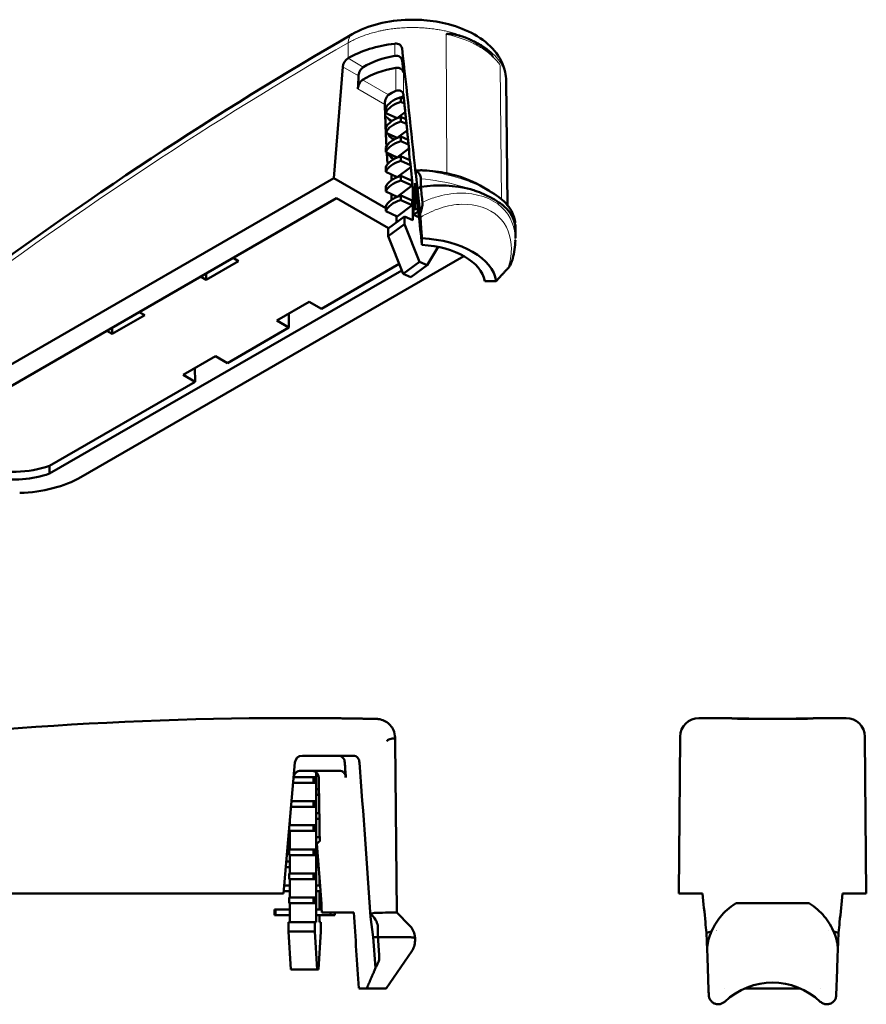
# Model space of a CAD drawing. Header units: millimetres. Extents: x 12.7 to 89.1, y 47.1 to 140.
# Tile 3 of 3: x 39.2 to 83.9, y 88 to 140. Entities that reach past the tile are written whole.
import ezdxf

# ---------------------------------------------------------------- set-up
doc = ezdxf.new("R2010")
doc.units = ezdxf.units.MM
doc.header["$LTSCALE"] = 0.5
doc.layers.add('Arêtes tangentes visibles(celduc)', color=7, linetype='Continuous', lineweight=18)
doc.layers.add('Arêtes visibles(celduc)', color=7, linetype='Continuous', lineweight=50)

msp = doc.modelspace()

# ---------------------------------------------------------------- linework, layer by layer
at = {"layer": 'Arêtes tangentes visibles(celduc)'}
for p, q in [((61.704, 139.211), (61.731, 131.87)), ((56.535, 138.764), (56.529, 137.95)), ((58.982, 138.716), (58.982, 138.071)), ((59.376, 137.83), (59.376, 138.461)), ((57.327, 137.479), (56.52, 137.945)), ((56.24, 137.491), (57.074, 137.009)), ((59.051, 137.433), (59.051, 136.219)), ((64.62, 130.495), (64.549, 137.569)), ((58.656, 136.01), (57.285, 136.801)), ((59.445, 136.021), (59.445, 137.188)), ((57.038, 136.328), (58.463, 135.505)), ((64.622, 130.228), (64.622, 130.23))]:
    msp.add_line(p, q, dxfattribs=at)
for centre, major_axis, ratio, start_param, end_param in [((57.239, 138.35), (-0.496, 0.863), 0.578601, 0, 0.77774), ((55.003, -23.35), (-100.893, -171.767), 0.57229, 3.929128, 4.079226), ((60.06, 136.618), (4.78, 0.014), 0.573553, 0.349297, 0.527298)]:
    msp.add_ellipse(centre, major_axis=major_axis, ratio=ratio, start_param=start_param, end_param=end_param, dxfattribs=at)
for points, knots in [([(64.86, 136.77), (64.86, 136.827), (64.856, 136.884), (64.842, 137.003), (64.831, 137.065), (64.803, 137.183), (64.786, 137.238), (64.744, 137.359), (64.718, 137.424), (64.656, 137.552), (64.621, 137.616), (64.554, 137.725), (64.523, 137.771), (64.44, 137.886), (64.385, 137.953), (64.266, 138.087), (64.202, 138.152), (64.103, 138.244), (64.071, 138.272), (63.978, 138.353), (63.914, 138.404), (63.78, 138.504), (63.71, 138.553), (63.572, 138.643), (63.504, 138.684), (63.371, 138.761), (63.306, 138.797), (63.173, 138.866), (63.104, 138.9), (62.964, 138.965), (62.892, 138.996), (62.778, 139.044), (62.736, 139.061), (62.602, 139.113), (62.508, 139.147), (62.317, 139.211), (62.22, 139.241), (62.033, 139.295), (61.944, 139.318), (61.767, 139.362), (61.68, 139.381), (61.503, 139.418), (61.413, 139.435), (61.233, 139.466), (61.142, 139.48), (61.013, 139.497), (60.975, 139.502), (60.83, 139.52), (60.722, 139.531), (60.505, 139.549), (60.397, 139.556), (60.188, 139.565), (60.088, 139.567), (59.864, 139.569), (59.741, 139.567), (59.495, 139.558), (59.372, 139.551), (59.178, 139.536), (59.107, 139.529), (58.929, 139.51), (58.822, 139.496), (58.669, 139.473), (58.621, 139.466), (58.505, 139.446), (58.437, 139.434), (58.303, 139.408), (58.236, 139.394), (58.153, 139.375), (58.137, 139.371), (58.018, 139.344), (57.917, 139.318), (57.72, 139.263), (57.623, 139.233), (57.443, 139.173), (57.36, 139.144), (57.192, 139.08), (57.107, 139.045), (56.938, 138.971), (56.854, 138.932), (56.691, 138.85), (56.612, 138.808), (56.535, 138.764)], [0.00384089, 0.00384089, 0.00384089, 0.00384089, 0.00414089, 0.00414089, 0.00446951, 0.00446951, 0.00476376, 0.00476376, 0.0051106, 0.0051106, 0.00545782, 0.00545782, 0.00571651, 0.00571651, 0.00610719, 0.00610719, 0.00649718, 0.00649718, 0.00666926, 0.00666926, 0.00699673, 0.00699673, 0.00732639, 0.00732639, 0.00762201, 0.00762201, 0.00788914, 0.00788914, 0.00815596, 0.00815596, 0.00842296, 0.00842296, 0.00857476, 0.00857476, 0.00890503, 0.00890503, 0.00923526, 0.00923526, 0.00952751, 0.00952751, 0.00980631, 0.00980631, 0.01008502, 0.01008502, 0.01036412, 0.01036412, 0.01048027, 0.01048027, 0.01080884, 0.01080884, 0.01113521, 0.01113521, 0.01143302, 0.01143302, 0.01179868, 0.01179868, 0.01216923, 0.01216923, 0.01238577, 0.01238577, 0.01271354, 0.01271354, 0.01286214, 0.01286214, 0.01307316, 0.01307316, 0.01328417, 0.01328417, 0.01333852, 0.01333852, 0.01366782, 0.01366782, 0.01399832, 0.01399832, 0.01429127, 0.01429127, 0.01460308, 0.01460308, 0.01492355, 0.01492355, 0.01524402, 0.01524402, 0.01524402, 0.01524402]), ([(61.71, 139.21), (61.867, 139.176), (62.02, 139.138), (62.17, 139.096), (62.318, 139.054), (62.463, 139.007), (62.602, 138.956), (62.847, 138.867), (63.076, 138.764), (63.288, 138.651), (63.393, 138.594), (63.494, 138.535), (63.591, 138.473), (63.687, 138.411), (63.778, 138.347), (63.865, 138.281), (63.951, 138.215), (64.032, 138.147), (64.109, 138.076), (64.133, 138.054), (64.158, 138.03), (64.184, 138.008)], [0.3622932, 0.3622932, 0.3622932, 0.3622932, 0.3955746, 0.3955746, 0.3955746, 0.4285716, 0.4285716, 0.4285716, 0.4863698, 0.4863698, 0.4863698, 0.5151919, 0.5151919, 0.5151919, 0.5439765, 0.5439765, 0.5439765, 0.5727087, 0.5727087, 0.5727087, 0.5820808, 0.5820808, 0.5820808, 0.5820808]), ([(60.366, 131.581), (61.018, 131.523), (61.937, 131.368), (62.793, 131.096), (62.979, 131.031)], [0.1212834, 0.1212834, 0.1212834, 0.1212834, 0.2824652, 0.3289161, 0.3289161, 0.3289161, 0.3289161]), ([(63.974, 130.942), (63.549, 131.186), (62.414, 131.67), (61.134, 131.939), (60.515, 132.025)], [-0.4393134, -0.4393134, -0.4393134, -0.4393134, -0.2824652, -0.1031341, -0.1031341, -0.1031341, -0.1031341]), ([(65.347, 128.344), (65.351, 129.003), (65.111, 129.634), (64.627, 130.082), (64.102, 130.568), (63.283, 130.838), (62.424, 130.821), (61.995, 130.813), (61.557, 130.737), (61.135, 130.607), (60.9, 130.534), (60.671, 130.445), (60.45, 130.34)], [0.2356778, 0.2356778, 0.2356778, 0.2356778, 0.4277086, 0.4277086, 0.4277086, 0.6358922, 0.6358922, 0.6358922, 0.739984, 0.739984, 0.739984, 0.7979443, 0.7979443, 0.7979443, 0.7979443]), ([(60.34, 129.541), (60.673, 129.747), (61.387, 130.078), (62.917, 130.369), (64.691, 129.79), (65.263, 128.218), (65.074, 127.205), (64.97, 126.868)], [-0.8440759, -0.8440759, -0.8440759, -0.8440759, -0.739984, -0.6358922, -0.4277086, -0.2195249, -0.1154331, -0.1154331, -0.1154331, -0.1154331]), ([(65.006, 129.863), (65.09, 129.771), (65.276, 129.524), (65.346, 129.291), (65.347, 129.154)], [0.5493188, 0.5493188, 0.5493188, 0.5493188, 0.5961645, 0.676321, 0.676321, 0.676321, 0.676321])]:
    msp.add_open_spline(points, degree=3, knots=knots, dxfattribs=at)
at = {"layer": 'Arêtes visibles(celduc)'}
for p, q in [((56.52, 137.945), (56.529, 137.95)), ((55.768, 131.615), (56.24, 137.491)), ((64.86, 136.77), (64.931, 130.184)), ((59.466, 135.818), (59.308, 135.889)), ((59.308, 135.889), (59.308, 135.644)), ((59.326, 135.881), (59.45, 135.973)), ((58.508, 135.297), (58.508, 135.052)), ((59.308, 135.644), (59.492, 135.561)), ((59.109, 134.781), (58.508, 135.052)), ((59.078, 134.795), (59.078, 134.766)), ((59.54, 135.1), (59.109, 134.781)), ((59.577, 134.73), (59.308, 134.852)), ((59.308, 134.852), (59.308, 134.607)), ((58.508, 134.26), (58.508, 134.163)), ((59.308, 134.607), (59.604, 134.474)), ((59.109, 133.744), (58.514, 134.012)), ((58.648, 133.952), (58.648, 133.876)), ((58.648, 133.876), (58.712, 133.923)), ((59.078, 133.758), (59.078, 133.729)), ((59.638, 134.136), (59.109, 133.744)), ((59.689, 133.643), (59.308, 133.815)), ((59.308, 133.815), (59.308, 133.57)), ((59.737, 133.172), (59.109, 132.707)), ((59.308, 133.57), (59.715, 133.386)), ((58.508, 133.048), (58.508, 132.978)), ((59.109, 132.707), (58.508, 132.978)), ((58.66, 132.847), (58.712, 132.886)), ((59.078, 132.721), (59.078, 132.692)), ((59.788, 132.561), (59.308, 132.778)), ((59.308, 132.778), (59.308, 132.533)), ((58.508, 132.186), (58.508, 131.941)), ((59.828, 132.202), (59.109, 131.671)), ((59.308, 132.533), (59.817, 132.304)), ((35.418, 119.865), (55.768, 131.615)), ((58.508, 130.033), (55.768, 131.615)), ((59.109, 131.671), (58.508, 131.941)), ((59.078, 131.684), (59.078, 131.655)), ((59.907, 131.471), (59.308, 131.741)), ((59.308, 131.741), (59.308, 131.496)), ((60.089, 131.867), (60.09, 132.004)), ((60.183, 131.054), (60.089, 131.867)), ((60.363, 131.158), (60.365, 131.582)), ((61.043, 131.94), (61.043, 131.94)), ((61.258, 131.899), (61.258, 131.899)), ((58.508, 131.149), (58.508, 130.904)), ((59.909, 131.225), (59.109, 130.634)), ((59.308, 131.496), (59.909, 131.225)), ((59.909, 131.459), (59.909, 131.225)), ((59.939, 131.175), (59.939, 129.395)), ((60.069, 129.975), (60.069, 131.348)), ((60.183, 131.054), (60.363, 131.158)), ((60.325, 129.74), (60.183, 131.054)), ((63.016, 131.394), (63.016, 131.393)), ((63.496, 131.219), (63.975, 130.942)), ((55.908, 130.554), (35.74, 118.91)), ((55.908, 130.554), (58.661, 128.965)), ((59.109, 130.634), (58.508, 130.904)), ((59.078, 130.647), (59.078, 130.618)), ((59.909, 130.433), (59.308, 130.704)), ((59.308, 130.704), (59.308, 130.459)), ((59.979, 130.712), (59.979, 130.811)), ((59.979, 130.712), (59.989, 130.719)), ((59.99, 130.707), (59.979, 130.712)), ((62.977, 130.794), (62.977, 130.792)), ((58.508, 130.112), (58.508, 129.867)), ((59.909, 130.188), (59.109, 129.597)), ((59.308, 130.459), (59.909, 130.188)), ((59.909, 130.433), (59.909, 130.188)), ((60.068, 129.986), (59.979, 129.92)), ((59.109, 129.597), (58.508, 129.867)), ((59.506, 129.59), (58.644, 128.953)), ((59.078, 129.611), (59.078, 129.273)), ((59.939, 129.395), (59.506, 129.59)), ((59.506, 129.59), (59.506, 129.182)), ((59.979, 129.675), (59.979, 129.92)), ((59.979, 129.675), (60.229, 129.86)), ((60.263, 129.547), (59.979, 129.675)), ((64.933, 129.949), (64.933, 129.948)), ((59.506, 129.182), (58.644, 128.545)), ((58.644, 128.953), (58.644, 128.545)), ((60.294, 127.193), (59.506, 129.182)), ((65.351, 129.153), (65.353, 128.935)), ((58.644, 128.545), (59.433, 126.556)), ((60.419, 128.092), (60.419, 128.44)), ((65.349, 128.452), (65.353, 128.906)), ((61.284, 127.982), (60.688, 127.016)), ((62.636, 127.498), (42.416, 115.825)), ((50.451, 127.403), (50.742, 127.235)), ((50.742, 127.235), (49.03, 126.246)), ((59.224, 127.082), (55.116, 124.71)), ((59.433, 126.556), (60.294, 127.193)), ((60.688, 127.016), (59.827, 126.379)), ((60.294, 127.193), (60.688, 127.016)), ((59.357, 126.746), (40.762, 116.01)), ((49.03, 126.246), (48.738, 126.415)), ((49.03, 126.583), (49.03, 126.246)), ((59.827, 126.379), (59.433, 126.556)), ((63.737, 126.177), (64.339, 126.177)), ((52.762, 124.092), (54.474, 125.08)), ((54.474, 125.08), (55.116, 124.71)), ((45.792, 124.377), (44.08, 123.389)), ((45.501, 124.545), (45.792, 124.377)), ((53.393, 124.456), (53.404, 123.721)), ((53.404, 123.721), (52.762, 124.092)), ((44.08, 123.389), (43.789, 123.557)), ((44.08, 123.725), (44.08, 123.389)), ((53.404, 123.721), (50.166, 121.852)), ((47.812, 121.234), (49.525, 122.222)), ((49.525, 122.222), (50.166, 121.852)), ((48.454, 120.863), (47.812, 121.234)), ((48.443, 121.598), (48.454, 120.863)), ((48.454, 120.863), (40.759, 116.421)), ((40.759, 116.421), (40.762, 116.01)), ((75.696, 103.105), (75.04, 103.105)), ((76.772, 103.095), (76.776, 103.075)), ((81.067, 103.075), (81.07, 103.095)), ((82.803, 103.105), (82.147, 103.105)), ((58.999, 102.072), (59, 102.008)), ((74.045, 102.118), (74.026, 99.942)), ((83.817, 99.942), (83.798, 102.118)), ((59.011, 101.869), (59.09, 92.832)), ((54.11, 101.117), (54.122, 101.117)), ((56.795, 101.117), (54.122, 101.117)), ((53.11, 93.832), (53.716, 100.756)), ((53.648, 99.982), (54.697, 99.982)), ((54.04, 100.326), (56.064, 100.326)), ((54.79, 99.982), (54.697, 99.982)), ((54.697, 99.982), (54.697, 99.682)), ((54.79, 99.982), (54.79, 99.682)), ((54.84, 100.243), (54.84, 92.332)), ((74.026, 99.942), (73.972, 93.832)), ((83.817, 99.942), (83.87, 93.832)), ((54.697, 99.682), (53.622, 99.682)), ((54.697, 99.682), (54.79, 99.682)), ((54.846, 99.047), (54.846, 99.347)), ((54.984, 99.347), (54.846, 99.347)), ((54.846, 99.047), (54.989, 99.047)), ((54.697, 98.412), (53.511, 98.412)), ((53.537, 98.712), (54.697, 98.712)), ((54.79, 98.712), (54.697, 98.712)), ((54.697, 98.712), (54.697, 98.412)), ((54.697, 98.412), (54.79, 98.412)), ((54.79, 98.712), (54.79, 98.412)), ((55.005, 98.077), (54.846, 98.077)), ((54.846, 97.777), (54.846, 98.077)), ((54.846, 97.777), (55.009, 97.777)), ((53.407, 97.228), (53.407, 97.142)), ((53.426, 97.442), (54.697, 97.442)), ((53.451, 97.725), (53.451, 97.442)), ((54.79, 97.442), (54.697, 97.442)), ((54.697, 97.442), (54.697, 97.142)), ((54.79, 97.442), (54.79, 97.142)), ((55.011, 97.657), (55.011, 96.807)), ((55.014, 97.442), (55.011, 97.442)), ((53.451, 96.807), (53.37, 96.807)), ((54.697, 97.142), (53.407, 97.142)), ((53.451, 97.142), (53.451, 96.172)), ((54.697, 97.142), (54.79, 97.142)), ((55.023, 96.807), (54.846, 96.807)), ((54.846, 96.507), (54.846, 96.807)), ((55.011, 97.142), (55.018, 97.142)), ((53.344, 96.507), (53.451, 96.507)), ((54.846, 96.507), (54.909, 96.507)), ((53.407, 96.172), (54.697, 96.172)), ((53.407, 96.172), (53.407, 95.872)), ((54.697, 95.872), (53.407, 95.872)), ((53.451, 95.872), (53.451, 94.902)), ((54.79, 96.172), (54.697, 96.172)), ((54.697, 96.172), (54.697, 95.872)), ((54.697, 95.872), (54.79, 95.872)), ((54.79, 96.172), (54.79, 95.872)), ((53.233, 95.237), (53.451, 95.237)), ((53.451, 95.537), (53.259, 95.537)), ((54.945, 95.537), (54.846, 95.537)), ((54.846, 95.237), (54.846, 95.537)), ((54.846, 95.237), (54.968, 95.237)), ((53.407, 94.902), (54.697, 94.902)), ((53.407, 94.902), (53.407, 94.602)), ((54.79, 94.902), (54.697, 94.902)), ((54.697, 94.902), (54.697, 94.602)), ((54.79, 94.902), (54.79, 94.602)), ((55.011, 94.679), (55.011, 94.267)), ((53.451, 94.267), (53.148, 94.267)), ((54.697, 94.602), (53.407, 94.602)), ((53.451, 94.602), (53.451, 93.632)), ((54.697, 94.602), (54.79, 94.602)), ((55.042, 94.267), (54.846, 94.267)), ((54.846, 93.967), (54.846, 94.267)), ((55.011, 94.602), (55.017, 94.602)), ((24.33, 93.832), (53.11, 93.832)), ((53.122, 93.967), (53.451, 93.967)), ((53.407, 93.632), (54.697, 93.632)), ((53.407, 93.632), (53.407, 93.332)), ((54.79, 93.632), (54.697, 93.632)), ((54.697, 93.632), (54.697, 93.332)), ((54.79, 93.632), (54.79, 93.332)), ((54.846, 93.967), (55.064, 93.967)), ((55.011, 93.967), (55.011, 92.997)), ((55.055, 93.632), (55.011, 93.632)), ((55.055, 93.632), (55.055, 93.332)), ((75.232, 93.832), (73.972, 93.832)), ((83.87, 93.832), (82.61, 93.832)), ((54.697, 93.332), (53.407, 93.332)), ((53.451, 93.332), (53.451, 92.332)), ((54.697, 93.332), (54.79, 93.332)), ((55.011, 93.332), (55.055, 93.332)), ((77.955, 93.332), (77.004, 93.332)), ((79.888, 93.332), (77.955, 93.332)), ((80.839, 93.332), (79.888, 93.332)), ((52.631, 92.997), (52.7, 92.997)), ((52.631, 92.997), (52.631, 92.697)), ((52.7, 92.697), (52.631, 92.697)), ((52.7, 92.997), (52.7, 92.697)), ((53.451, 92.997), (52.7, 92.997)), ((52.7, 92.697), (53.451, 92.697)), ((55.132, 92.997), (54.846, 92.997)), ((54.846, 92.697), (54.846, 92.997)), ((54.846, 92.697), (55.603, 92.697)), ((55.011, 92.697), (55.011, 92.332)), ((55.143, 92.832), (56.824, 92.832)), ((55.603, 92.832), (55.603, 92.697)), ((55.831, 92.697), (55.603, 92.697)), ((55.831, 92.832), (55.831, 92.697)), ((57.703, 92.604), (57.702, 92.773)), ((57.845, 91.532), (57.703, 92.604)), ((59.09, 92.832), (58.638, 92.832)), ((59.09, 92.832), (59.767, 92.155)), ((53.383, 92.332), (53.383, 91.832)), ((54.773, 92.332), (53.383, 92.332)), ((54.84, 92.332), (54.773, 92.332)), ((54.773, 92.332), (54.773, 91.832)), ((55.078, 92.332), (55.011, 92.332)), ((55.078, 92.332), (55.078, 91.832)), ((58.099, 91.532), (58.098, 92.054)), ((53.383, 91.832), (53.506, 89.832)), ((54.773, 91.832), (53.383, 91.832)), ((54.895, 89.832), (54.773, 91.832)), ((55.078, 91.832), (54.956, 89.832)), ((57.845, 91.532), (58.099, 91.532)), ((57.961, 89.907), (57.845, 91.532)), ((59.796, 91.532), (58.099, 91.532)), ((75.441, 91.756), (75.473, 90.841)), ((82.401, 91.756), (82.369, 90.841)), ((60.058, 91.355), (60.059, 91.493)), ((58.524, 88.832), (59.88, 90.795)), ((75.473, 90.84), (75.484, 90.525)), ((75.484, 90.525), (75.509, 89.815)), ((82.333, 89.815), (82.358, 90.525)), ((82.358, 90.525), (82.369, 90.84)), ((53.506, 89.832), (54.895, 89.832)), ((54.895, 89.832), (54.956, 89.832)), ((82.286, 88.474), (82.333, 89.815)), ((57.084, 88.832), (57.51, 88.832)), ((58.524, 88.832), (57.51, 88.832)), ((76.382, 88.832), (76.38, 88.832)), ((80.373, 88.832), (77.469, 88.832)), ((81.46, 88.832), (81.462, 88.832))]:
    msp.add_line(p, q, dxfattribs=at)
for centre, radius, start, end in [((53.694, -97.093), 200.198, 89.87678, 98.47675), ((54.11, 100.722), 0.395, 90, 175), ((78.921, 85.469), 3.663, 46.5227, 133.4734)]:
    msp.add_arc(centre, radius, start, end, dxfattribs=at)
for centre, major_axis, ratio, start_param, end_param in [((59.984, 135.955), (4.885, 0), 0.57735, 1.777246, 2.356194), ((60.482, 125.336), (4.99, -46.74), 0.006497, 1.710285, 1.854738), ((56.518, 137.623), (0.2, 0.341), 0.57229, 0.789686, 2.273216), ((60.06, 136), (3.747, 0), 0.57735, 1.862726, 2.388597), ((59.69, 132.773), (-3.705, 34.709), 0.006497, 4.839243, 4.857928), ((60.06, 135.354), (-3.74, 0), 0.57735, 4.985614, 5.54876), ((60.331, 144.237), (2.61, 37.368), 0.074764, 1.770679, 1.789281), ((60.06, 135.073), (-1.6, 0), 0.57735, 5.201941, 6.038634), ((60.06, 135.354), (-1.806, 0), 0.57735, 5.305367, 5.603502), ((60.06, 134.828), (-1.6, 0), 0.57735, 5.201941, 6.038634), ((60.06, 134.036), (-1.6, 0), 0.57735, 5.201941, 6.038634), ((60.06, 133.792), (-1.6, 0), 0.57735, 5.201941, 6.024658), ((60.06, 133), (-1.6, 0), 0.57735, 5.201941, 6.025033), ((60.06, 134.31), (-1.6, 0), 0.57735, 0.489552, 0.788528), ((60.06, 132.755), (-1.6, 0), 0.57735, 5.201941, 6.038634), ((60.06, 140.513), (1.089, 15.599), 0.075137, 2.061402, 2.075003), ((60.06, 131.963), (-1.6, 0), 0.57735, 5.201941, 6.038634), ((60.06, 133.273), (-1.583, 0), 0.57735, 0.484693, 0.788655), ((60.189, 128.113), (1.291, -12.097), 0.006497, 1.724718, 1.977559), ((60.06, 131.718), (-1.6, 0), 0.57735, 5.201941, 6.038634), ((60.06, 130.926), (-1.6, 0), 0.57735, 5.201941, 6.038634), ((59.978, 139.373), (-0.799, -11.435), 0.074764, 5.440756, 5.477001), ((59.984, 129.109), (-4.957, -0.098), 0.590078, 4.340629, 4.593444), ((60.06, 128.187), (0, -11.327), 0.113648, 1.904287, 1.904301), ((60.06, 129.235), (4.859, 0), 0.57735, 0.785398, 1.219734), ((60.06, 130.681), (-1.6, 0), 0.57735, 5.201941, 6.038634), ((60.429, 125.878), (3.688, -34.545), 0.006497, 1.634246, 1.729122), ((61.353, 128.921), (4, 0), 0.57735, 1.150617, 1.821063), ((60.938, 84.698), (-2.435, 56.372), 0.044612, 5.654038, 5.679205), ((60.06, 131.718), (1.6, 0), 0.57735, 5.944396, 5.9445), ((60.06, 129.235), (4.859, 0), 0.57735, 0.715319, 0.718536), ((60.06, 129.889), (-1.6, 0), 0.57735, 5.201941, 6.038634), ((59.978, 139.373), (-0.799, -11.435), 0.074764, 5.569726, 5.609705), ((60.06, 129.644), (-1.6, 0), 0.57735, 5.201941, 6.038634), ((60.06, 129.235), (4.859, 0), 0.57735, 0.372416, 0.373365), ((60.06, 130.052), (-1.273, 0), 0.57735, 0.585263, 0.689125), ((60.06, 129.235), (1.282, 0), 0.57735, 1.447939, 1.563988), ((61.353, 128.921), (4, 0), 0.57735, 6.277014, 6.703363), ((60.06, 125.969), (4.294, 0), 0.57735, 0.083636, 1.48716), ((60.06, 125.969), (3.694, 0), 0.57735, 0.097263, 1.473534), ((63.899, 127.436), (1.304, 0), 0.76307, 5.676449, 5.829426), ((38.847, 118.213), (-3.646, 0), 0.57735, 0.090932, 2.12283), ((38.847, 117.805), (3.65, 0), 0.57735, 4.428726, 5.264563), ((38.917, 117.845), (-4.949, 0), 0.57735, 1.626548, 2.356194), ((75.04, 102.109), (-0.995, 0.009), 0.999998, 4.721116, 6.283185), ((82.803, 102.109), (0.995, 0.009), 0.999998, 0, 1.56207), ((53.969, 97.164), (-2.635, 42.429), 0.06132, 4.774651, 4.793336), ((54.475, 88.111), (3.548, -57.135), 0.06132, 1.645693, 1.790146), ((54.322, 91.457), (0.918, -14.788), 0.06132, 1.660126, 1.912967), ((78.921, 118.919), (0, -40.256), 0.11717, 5.385199, 5.433804), ((78.921, 118.919), (0, -40.256), 0.11717, 0.849381, 0.897986), ((54.491, 88.72), (2.622, -42.229), 0.06132, 1.569654, 1.66453), ((54.123, 92.731), (-4.957, -0.111), 0.000089, 2.463666, 2.716483), ((56.06, 37.077), (0, 67.257), 0.051676, 5.630791, 5.655959), ((78.921, 118.919), (0, -40.256), 0.11717, 5.452535, 5.453637), ((78.921, 118.919), (0, -40.256), 0.11717, 0.829548, 0.83065)]:
    msp.add_ellipse(centre, major_axis=major_axis, ratio=ratio, start_param=start_param, end_param=end_param, dxfattribs=at)
for points, knots in [([(56.743, 139.213), (57.155, 139.45), (57.63, 139.636), (58.639, 139.893), (59.186, 139.966), (59.797, 139.981), (59.862, 139.982), (59.977, 139.982), (60.026, 139.981), (60.223, 139.977), (60.371, 139.97), (60.962, 139.924), (61.404, 139.851), (62.313, 139.611), (62.78, 139.427), (63.602, 138.962), (63.967, 138.674), (64.525, 138.008), (64.728, 137.617), (64.843, 137.063), (64.859, 136.916), (64.86, 136.77)], [0, 0, 0, 0, 0.163066, 0.163066, 0.326785, 0.326785, 0.346478, 0.346478, 0.361247, 0.361247, 0.405593, 0.405593, 0.539717, 0.539717, 0.699678, 0.699678, 0.863154, 0.863154, 1.024713, 1.024713, 1.081179, 1.081179, 1.081179, 1.081179]), ([(64.18, 138.016), (64.179, 138.019), (64.177, 138.021), (64.169, 138.036), (64.157, 138.052), (64.104, 138.119), (64.021, 138.21), (63.693, 138.505), (63.449, 138.677), (63.053, 138.891), (62.921, 138.953), (62.69, 139.046), (62.594, 139.08), (62.372, 139.147), (62.244, 139.178), (61.987, 139.225), (61.877, 139.235), (61.783, 139.234), (61.757, 139.232), (61.732, 139.225), (61.725, 139.223), (61.719, 139.218), (61.718, 139.216), (61.716, 139.213), (61.716, 139.212), (61.716, 139.21), (61.716, 139.21), (61.71, 139.21)], [-0.1573597, -0.1573597, -0.1573597, -0.1573597, -0.1560194, -0.1560194, -0.1504526, -0.1504526, -0.1254025, -0.1254025, -0.0809177, -0.0809177, -0.0601276, -0.0601276, -0.0458102, -0.0458102, -0.0280818, -0.0280818, -0.0097276, -0.0097276, -0.0037686, -0.0037686, -0.0016138, -0.0016138, -0.0007547, -0.0007547, -0.0003717, -0.0003717, -0.0000509, -0.0000509, -0.0000509, -0.0000509]), ([(58.982, 138.716), (58.982, 138.716), (58.983, 138.716), (59.032, 138.722), (59.085, 138.72), (59.183, 138.697), (59.227, 138.676), (59.297, 138.625), (59.328, 138.591), (59.363, 138.524), (59.372, 138.493), (59.376, 138.461)], [0.06032525, 0.06032525, 0.06032525, 0.06032525, 0.06039742, 0.06039742, 0.0755325, 0.0755325, 0.09066758, 0.09066758, 0.1055342, 0.1055342, 0.11695696, 0.11695696, 0.11695696, 0.11695696]), ([(58.982, 138.071), (59.031, 138.08), (59.083, 138.08), (59.18, 138.062), (59.225, 138.043), (59.296, 137.994), (59.327, 137.961), (59.363, 137.894), (59.372, 137.862), (59.376, 137.83)], [-0.06040321, -0.06040321, -0.06040321, -0.06040321, -0.0452115, -0.0452115, -0.02991608, -0.02991608, -0.01495804, -0.01495804, -0.00334155, -0.00334155, -0.00334155, -0.00334155]), ([(57.074, 137.009), (57.076, 137.042), (57.082, 137.08), (57.103, 137.167), (57.122, 137.217), (57.165, 137.306), (57.194, 137.351), (57.257, 137.427), (57.293, 137.458), (57.327, 137.479), (57.327, 137.479), (57.327, 137.479)], [-0.23503082, -0.23503082, -0.23503082, -0.23503082, -0.22355428, -0.22355428, -0.20862865, -0.20862865, -0.19369568, -0.19369568, -0.1787627, -0.1787627, -0.17875151, -0.17875151, -0.17875151, -0.17875151]), ([(59.445, 137.188), (59.441, 137.22), (59.432, 137.252), (59.396, 137.319), (59.365, 137.353), (59.295, 137.402), (59.25, 137.422), (59.152, 137.441), (59.1, 137.441), (59.051, 137.433)], [0.12480974, 0.12480974, 0.12480974, 0.12480974, 0.13640931, 0.13640931, 0.15135632, 0.15135632, 0.16659488, 0.16659488, 0.18173672, 0.18173672, 0.18173672, 0.18173672]), ([(57.285, 136.801), (57.285, 136.801), (57.285, 136.801), (57.251, 136.78), (57.217, 136.748), (57.154, 136.672), (57.127, 136.627), (57.084, 136.537), (57.066, 136.486), (57.045, 136.399), (57.039, 136.362), (57.038, 136.328)], [0.17878772, 0.17878772, 0.17878772, 0.17878772, 0.17880533, 0.17880533, 0.19375596, 0.19375596, 0.2087066, 0.2087066, 0.22364063, 0.22364063, 0.23511903, 0.23511903, 0.23511903, 0.23511903]), ([(59.445, 136.021), (59.441, 136.058), (59.43, 136.095), (59.388, 136.164), (59.355, 136.194), (59.279, 136.235), (59.231, 136.247), (59.137, 136.245), (59.092, 136.235), (59.051, 136.219)], [0.13516936, 0.13516936, 0.13516936, 0.13516936, 0.14819861, 0.14819861, 0.16346635, 0.16346635, 0.18032585, 0.18032585, 0.1948227, 0.1948227, 0.1948227, 0.1948227]), ([(58.656, 136.01), (58.655, 136.009), (58.654, 136.009), (58.621, 135.984), (58.59, 135.95), (58.537, 135.866), (58.516, 135.817), (58.485, 135.72), (58.473, 135.665), (58.463, 135.575), (58.462, 135.538), (58.463, 135.505)], [-0.06197145, -0.06197145, -0.06197145, -0.06197145, -0.06159787, -0.06159787, -0.04618768, -0.04618768, -0.03077748, -0.03077748, -0.01538874, -0.01538874, -0.00454444, -0.00454444, -0.00454444, -0.00454444]), ([(58.838, 134.633), (58.819, 134.643), (58.8, 134.654), (58.663, 134.732), (58.563, 134.811), (58.481, 134.899)], [0.2102797, 0.2102797, 0.2102797, 0.2102797, 0.21815884, 0.21815884, 0.26731414, 0.26731414, 0.26731414, 0.26731414]), ([(60.09, 132.004), (60.159, 132.016), (60.23, 132.023), (60.372, 132.029), (60.444, 132.028), (60.515, 132.025)], [-0.04291726, -0.04291726, -0.04291726, -0.04291726, -0.02157185, -0.02157185, -0.00004559, -0.00004559, -0.00004559, -0.00004559]), ([(60.09, 132.004), (60.161, 131.967), (60.228, 131.917), (60.322, 131.79), (60.348, 131.725), (60.362, 131.632), (60.364, 131.608), (60.366, 131.581)], [0.00007186, 0.00007186, 0.00007186, 0.00007186, 0.04207231, 0.04207231, 0.07896688, 0.07896688, 0.09167858, 0.09167858, 0.09167858, 0.09167858]), ([(62.985, 131.029), (63.043, 131.013), (63.126, 130.988), (63.225, 130.953), (63.382, 130.898), (63.534, 130.838), (63.68, 130.773), (63.885, 130.682), (64.076, 130.584), (64.251, 130.48), (64.388, 130.398), (64.514, 130.313), (64.628, 130.225), (64.653, 130.207), (64.676, 130.188), (64.699, 130.169), (64.777, 130.105), (64.847, 130.04), (64.911, 129.973), (64.953, 129.929), (64.984, 129.892), (65.006, 129.863)], [0, 0, 0, 0, 0.0190749, 0.0190749, 0.0190749, 0.0492253, 0.0492253, 0.0492253, 0.0914929, 0.0914929, 0.0914929, 0.1246927, 0.1246927, 0.1246927, 0.1317136, 0.1317136, 0.1317136, 0.155361, 0.155361, 0.155361, 0.1708997, 0.1708997, 0.1708997, 0.1708997]), ([(63.994, 130.931), (64.326, 130.739), (64.613, 130.526), (64.955, 130.164), (65.056, 130.032), (65.2, 129.779), (65.251, 129.664), (65.316, 129.448), (65.335, 129.349), (65.343, 129.248)], [0, 0, 0, 0, 0.1334488, 0.1334488, 0.2006298, 0.2006298, 0.2497249, 0.2497249, 0.288471, 0.288471, 0.288471, 0.288471]), ([(60.45, 130.34), (60.449, 130.332), (60.45, 130.325), (60.455, 130.243), (60.446, 130.15), (60.398, 129.941), (60.364, 129.839), (60.325, 129.739)], [-0.07101855, -0.07101855, -0.07101855, -0.07101855, -0.06789911, -0.06789911, -0.03236661, -0.03236661, -0.00011931, -0.00011931, -0.00011931, -0.00011931]), ([(60.325, 129.739), (60.328, 129.706), (60.33, 129.673), (60.335, 129.607), (60.338, 129.574), (60.34, 129.541)], [0, 0, 0, 0, 0.00998336, 0.00998336, 0.01992186, 0.01992186, 0.01992186, 0.01992186]), ([(65.071, 126.999), (65.118, 127.097), (65.16, 127.198), (65.199, 127.32), (65.206, 127.343), (65.212, 127.367)], [-0.06611288, -0.06611288, -0.06611288, -0.06611288, -0.03311814, -0.03311814, -0.0251257, -0.0251257, -0.0251257, -0.0251257]), ([(54.124, 103.104), (54.253, 103.104), (54.382, 103.104), (54.51, 103.103), (54.526, 103.103), (54.542, 103.103), (54.558, 103.103), (54.574, 103.103), (54.59, 103.103), (54.606, 103.103), (54.638, 103.102), (54.669, 103.102), (54.701, 103.102), (54.764, 103.102), (54.826, 103.101), (54.888, 103.101), (55.013, 103.1), (55.137, 103.099), (55.259, 103.099), (55.38, 103.098), (55.499, 103.097), (55.616, 103.095), (55.676, 103.095), (55.736, 103.094), (55.795, 103.094), (55.853, 103.093), (55.911, 103.092), (55.967, 103.092), (56.078, 103.09), (56.186, 103.089), (56.291, 103.088), (56.398, 103.086), (56.501, 103.085), (56.6, 103.084), (56.65, 103.083), (56.698, 103.082), (56.745, 103.081), (56.769, 103.081), (56.793, 103.081), (56.816, 103.08), (56.827, 103.08), (56.839, 103.08), (56.851, 103.08), (56.861, 103.08), (56.871, 103.079), (56.881, 103.079), (56.974, 103.078), (57.061, 103.076), (57.142, 103.075), (57.222, 103.074), (57.297, 103.072), (57.367, 103.071), (57.438, 103.07), (57.504, 103.068), (57.566, 103.067), (57.581, 103.067), (57.595, 103.067), (57.61, 103.066), (57.624, 103.066), (57.638, 103.066), (57.652, 103.066), (57.679, 103.065), (57.705, 103.064), (57.729, 103.064), (57.778, 103.063), (57.821, 103.062), (57.858, 103.061), (57.895, 103.061), (57.926, 103.06), (57.95, 103.059), (57.963, 103.059), (57.974, 103.059), (57.984, 103.059), (57.988, 103.059), (57.993, 103.059), (57.996, 103.058), (57.998, 103.058), (58, 103.058), (58.002, 103.058), (58.004, 103.058), (58.005, 103.058), (58.007, 103.058), (58.019, 103.058), (58.026, 103.058), (58.026, 103.058)], [0, 0, 0, 0, 0.000386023, 0.000386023, 0.000386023, 0.000434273, 0.000434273, 0.000434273, 0.000482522, 0.000482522, 0.000482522, 0.000579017, 0.000579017, 0.000579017, 0.000770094, 0.000770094, 0.000770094, 0.001157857, 0.001157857, 0.001157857, 0.001540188, 0.001540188, 0.001540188, 0.001736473, 0.001736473, 0.001736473, 0.001929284, 0.001929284, 0.001929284, 0.002310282, 0.002310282, 0.002310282, 0.00270009, 0.00270009, 0.00270009, 0.00289268, 0.00289268, 0.00289268, 0.002988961, 0.002988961, 0.002988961, 0.003037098, 0.003037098, 0.003037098, 0.003080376, 0.003080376, 0.003080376, 0.003470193, 0.003470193, 0.003470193, 0.00385047, 0.00385047, 0.00385047, 0.004239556, 0.004239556, 0.004239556, 0.004335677, 0.004335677, 0.004335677, 0.00443179, 0.00443179, 0.00443179, 0.004620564, 0.004620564, 0.004620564, 0.005008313, 0.005008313, 0.005008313, 0.005390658, 0.005390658, 0.005390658, 0.005584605, 0.005584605, 0.005584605, 0.005680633, 0.005680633, 0.005680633, 0.005728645, 0.005728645, 0.005728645, 0.005776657, 0.005776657, 0.005776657, 0.006158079, 0.006158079, 0.006158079, 0.006158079]), ([(58.026, 103.058), (58.085, 103.057), (58.145, 103.05), (58.306, 103.017), (58.407, 102.979), (58.59, 102.874), (58.674, 102.806), (58.815, 102.649), (58.874, 102.558), (58.969, 102.34), (58.998, 102.204), (58.999, 102.072)], [0, 0, 0, 0, 0.0178348, 0.0178348, 0.0494715, 0.0494715, 0.0811082, 0.0811082, 0.1127448, 0.1127448, 0.1525826, 0.1525826, 0.1525826, 0.1525826]), ([(76.772, 103.095), (76.716, 103.096), (76.661, 103.096), (76.319, 103.099), (76.067, 103.102), (75.805, 103.104), (75.737, 103.105), (75.697, 103.105)], [0.224268, 0.224268, 0.224268, 0.224268, 0.2463387, 0.2463387, 0.3695071, 0.3695071, 0.4399907, 0.4399907, 0.4399907, 0.4399907]), ([(76.775, 103.082), (77.034, 103.079), (77.34, 103.075), (78.073, 103.07), (78.511, 103.068), (79.332, 103.068), (79.77, 103.07), (80.502, 103.075), (80.808, 103.079), (81.068, 103.082)], [0.7613774, 0.7613774, 0.7613774, 0.7613774, 0.8621805, 0.8621805, 0.9853448, 0.9853448, 1.1085077, 1.1085077, 1.2093121, 1.2093121, 1.2093121, 1.2093121]), ([(76.776, 103.075), (76.907, 103.073), (77.041, 103.072), (77.74, 103.067), (78.35, 103.065), (78.921, 103.065), (79.492, 103.065), (80.102, 103.067), (80.801, 103.072), (80.936, 103.073), (81.067, 103.075)], [-0.2133341, -0.2133341, -0.2133341, -0.2133341, -0.1713944, -0.1713944, 0, 0, 0, 0.1713944, 0.1713944, 0.2133341, 0.2133341, 0.2133341, 0.2133341]), ([(82.146, 103.105), (82.105, 103.105), (82.038, 103.104), (81.775, 103.102), (81.524, 103.099), (81.181, 103.096), (81.127, 103.096), (81.07, 103.095)], [1.530699, 1.530699, 1.530699, 1.530699, 1.6011854, 1.6011854, 1.7243567, 1.7243567, 1.7464217, 1.7464217, 1.7464217, 1.7464217]), ([(58.999, 102.009), (58.999, 102.014), (58.995, 102.019), (58.975, 102.029), (58.955, 102.033), (58.906, 102.032), (58.882, 102.029), (58.82, 102.017), (58.778, 102.007), (58.685, 101.974), (58.64, 101.954), (58.601, 101.926), (58.589, 101.916), (58.579, 101.901), (58.576, 101.896), (58.573, 101.888), (58.573, 101.886), (58.572, 101.882), (58.572, 101.881), (58.572, 101.879), (58.572, 101.878), (58.569, 101.876)], [-0.09374921, -0.09374921, -0.09374921, -0.09374921, -0.08091767, -0.08091767, -0.06012758, -0.06012758, -0.04581015, -0.04581015, -0.02808179, -0.02808179, -0.00972759, -0.00972759, -0.0037686, -0.0037686, -0.00161376, -0.00161376, -0.00075471, -0.00075471, -0.00037165, -0.00037165, -0.00005086, -0.00005086, -0.00005086, -0.00005086]), ([(56.006, 101.117), (56.05, 101.117), (56.097, 101.107), (56.184, 101.068), (56.223, 101.037), (56.283, 100.967), (56.309, 100.923), (56.339, 100.836), (56.346, 100.796), (56.349, 100.756)], [-0.06040321, -0.06040321, -0.06040321, -0.06040321, -0.0452115, -0.0452115, -0.02991608, -0.02991608, -0.01495804, -0.01495804, -0.00334155, -0.00334155, -0.00334155, -0.00334155]), ([(56.795, 101.117), (56.795, 101.117), (56.796, 101.117), (56.838, 101.117), (56.883, 101.107), (56.964, 101.066), (57.001, 101.036), (57.058, 100.965), (57.083, 100.921), (57.112, 100.835), (57.119, 100.795), (57.122, 100.756)], [0.06032525, 0.06032525, 0.06032525, 0.06032525, 0.06039742, 0.06039742, 0.0755325, 0.0755325, 0.09066758, 0.09066758, 0.1055342, 0.1055342, 0.11695696, 0.11695696, 0.11695696, 0.11695696]), ([(54.04, 100.326), (54.04, 100.326), (54.04, 100.326), (53.99, 100.326), (53.937, 100.316), (53.84, 100.276), (53.796, 100.245), (53.726, 100.175), (53.695, 100.131), (53.66, 100.045), (53.65, 100.005), (53.647, 99.966)], [0.17878772, 0.17878772, 0.17878772, 0.17878772, 0.17880533, 0.17880533, 0.19375596, 0.19375596, 0.2087066, 0.2087066, 0.22364063, 0.22364063, 0.23511903, 0.23511903, 0.23511903, 0.23511903]), ([(54.972, 99.966), (54.971, 100.009), (54.963, 100.055), (54.929, 100.145), (54.899, 100.188), (54.826, 100.258), (54.776, 100.287), (54.675, 100.32), (54.625, 100.326), (54.576, 100.326)], [0.13516936, 0.13516936, 0.13516936, 0.13516936, 0.14819861, 0.14819861, 0.16346635, 0.16346635, 0.18032585, 0.18032585, 0.1948227, 0.1948227, 0.1948227, 0.1948227]), ([(56.402, 99.966), (56.399, 100.005), (56.391, 100.046), (56.362, 100.132), (56.337, 100.176), (56.277, 100.247), (56.239, 100.277), (56.154, 100.317), (56.108, 100.326), (56.064, 100.326)], [0.12480974, 0.12480974, 0.12480974, 0.12480974, 0.13640931, 0.13640931, 0.15135632, 0.15135632, 0.16659488, 0.16659488, 0.18173672, 0.18173672, 0.18173672, 0.18173672]), ([(77.004, 93.332), (76.989, 93.323), (76.974, 93.314), (76.652, 93.116), (76.38, 92.863), (75.963, 92.345), (75.783, 92.044), (75.538, 91.441), (75.472, 91.141), (75.472, 90.891), (75.472, 90.874), (75.473, 90.857), (75.473, 90.84)], [-0.3030001, -0.3030001, -0.3030001, -0.3030001, -0.2980733, -0.2980733, -0.1958271, -0.1958271, -0.0979136, -0.0979136, 0, 0, 0, 0.0066738, 0.0066738, 0.0066738, 0.0066738]), ([(82.369, 90.84), (82.37, 90.857), (82.37, 90.874), (82.37, 90.891), (82.37, 91.146), (82.302, 91.452), (82.048, 92.066), (81.862, 92.372), (81.439, 92.885), (81.17, 93.131), (80.858, 93.321), (80.848, 93.327), (80.839, 93.332)], [1.5531235, 1.5531235, 1.5531235, 1.5531235, 1.5597972, 1.5597972, 1.5597972, 1.6596637, 1.6596637, 1.7595302, 1.7595302, 1.8598547, 1.8598547, 1.862986, 1.862986, 1.862986, 1.862986]), ([(57.702, 92.773), (57.75, 92.788), (57.798, 92.799), (57.892, 92.813), (57.938, 92.816), (57.983, 92.818)], [-0.04291726, -0.04291726, -0.04291726, -0.04291726, -0.02157185, -0.02157185, -0.00004559, -0.00004559, -0.00004559, -0.00004559]), ([(57.702, 92.773), (57.804, 92.676), (57.899, 92.567), (58.035, 92.343), (58.072, 92.243), (58.093, 92.119), (58.096, 92.087), (58.098, 92.054)], [0.00007186, 0.00007186, 0.00007186, 0.00007186, 0.04207231, 0.04207231, 0.07896688, 0.07896688, 0.09167858, 0.09167858, 0.09167858, 0.09167858]), ([(59.766, 92.155), (59.839, 92.082), (59.901, 91.996), (59.996, 91.81), (60.03, 91.707), (60.052, 91.567), (60.056, 91.53), (60.058, 91.493)], [0, 0, 0, 0, 0.03099797, 0.03099797, 0.06265806, 0.06265806, 0.07365692, 0.07365692, 0.07365692, 0.07365692]), ([(59.796, 91.533), (59.818, 91.532), (59.849, 91.529), (59.881, 91.524), (59.932, 91.516), (59.973, 91.509), (60.002, 91.503), (60.038, 91.497), (60.056, 91.493), (60.058, 91.493)], [0.00027593, 0.00027593, 0.00027593, 0.00027593, 0.01907491, 0.01907491, 0.01907491, 0.04922527, 0.04922527, 0.04922527, 0.08591204, 0.08591204, 0.08591204, 0.08591204]), ([(60.056, 91.353), (60.055, 91.249), (60.036, 91.143), (59.974, 90.956), (59.931, 90.872), (59.879, 90.795)], [0.00013653, 0.00013653, 0.00013653, 0.00013653, 0.03150141, 0.03150141, 0.05933262, 0.05933262, 0.05933262, 0.05933262]), ([(58.17, 90.522), (58.168, 90.513), (58.168, 90.505), (58.171, 90.405), (58.153, 90.303), (58.074, 90.092), (58.021, 89.996), (57.961, 89.907)], [-0.07101855, -0.07101855, -0.07101855, -0.07101855, -0.06789911, -0.06789911, -0.03236661, -0.03236661, -0.00011931, -0.00011931, -0.00011931, -0.00011931]), ([(57.961, 89.907), (57.952, 89.877), (57.943, 89.847), (57.923, 89.79), (57.912, 89.763), (57.9, 89.735)], [0, 0, 0, 0, 0.00998336, 0.00998336, 0.01992186, 0.01992186, 0.01992186, 0.01992186]), ([(75.556, 88.474), (75.556, 88.474), (75.556, 88.474), (75.556, 88.474), (75.556, 88.474), (75.556, 88.474), (75.556, 88.474), (75.556, 88.474), (75.556, 88.475), (75.556, 88.48), (75.555, 88.487), (75.554, 88.531), (75.552, 88.598), (75.543, 88.833), (75.536, 89.035), (75.522, 89.443), (75.516, 89.621), (75.509, 89.815)], [0.0003229, 0.0003229, 0.0003229, 0.0003229, 0.0005462, 0.0005462, 0.0016262, 0.0016262, 0.0048663, 0.0048663, 0.014587, 0.014587, 0.0437672, 0.0437672, 0.1318204, 0.1318204, 0.2569108, 0.2569108, 0.3348885, 0.3348885, 0.3348885, 0.3348885]), ([(76.4, 88.129), (76.362, 88.093), (76.318, 88.063), (76.223, 88.018), (76.171, 88.002), (76.065, 87.989), (76.01, 87.991), (75.906, 88.012), (75.855, 88.03), (75.763, 88.083), (75.72, 88.117), (75.649, 88.196), (75.62, 88.241), (75.576, 88.338), (75.563, 88.392), (75.557, 88.451), (75.557, 88.458), (75.556, 88.467), (75.556, 88.469), (75.556, 88.472), (75.556, 88.473), (75.556, 88.473), (75.556, 88.473), (75.556, 88.474), (75.556, 88.474), (75.556, 88.474), (75.556, 88.474), (75.556, 88.474), (75.556, 88.474), (75.556, 88.474)], [0, 0, 0, 0, 0.0156615, 0.0156615, 0.0315654, 0.0315654, 0.0475666, 0.0475666, 0.063448, 0.063448, 0.0794747, 0.0794747, 0.0952534, 0.0952534, 0.1113585, 0.1113585, 0.1133051, 0.1133051, 0.1140349, 0.1140349, 0.1141718, 0.1141718, 0.1142202, 0.1142202, 0.1142387, 0.1142387, 0.1142879, 0.1142879, 0.1148748, 0.1148748, 0.1148748, 0.1148748]), ([(82.286, 88.474), (82.286, 88.473), (82.286, 88.473), (82.286, 88.472), (82.286, 88.472), (82.286, 88.471), (82.286, 88.471), (82.286, 88.468), (82.286, 88.466), (82.286, 88.459), (82.285, 88.453), (82.283, 88.43), (82.281, 88.413), (82.267, 88.344), (82.249, 88.294), (82.197, 88.201), (82.163, 88.157), (82.084, 88.086), (82.039, 88.057), (81.942, 88.013), (81.889, 87.999), (81.783, 87.989), (81.73, 87.992), (81.626, 88.015), (81.574, 88.035), (81.498, 88.082), (81.469, 88.104), (81.443, 88.128)], [0, 0, 0, 0, 0.000088, 0.000088, 0.000152, 0.000152, 0.000344, 0.000344, 0.00092, 0.00092, 0.0026482, 0.0026482, 0.0078394, 0.0078394, 0.0235825, 0.0235825, 0.0397726, 0.0397726, 0.0554519, 0.0554519, 0.0716573, 0.0716573, 0.0873228, 0.0873228, 0.1035065, 0.1035065, 0.1142842, 0.1142842, 0.1142842, 0.1142842])]:
    msp.add_open_spline(points, degree=3, knots=knots, dxfattribs=at)
for points, degree in [([(35.563, 125.216), (42.567, 130.452), (49.666, 135.144), (56.743, 139.213)], 3), ([(59.445, 136.021), (59.602, 134.491), (59.739, 133.155)], 2), ([(59.739, 133.155), (59.743, 133.072), (59.747, 132.989), (59.751, 132.906)], 3), ([(63.994, 130.931), (63.988, 130.934), (63.981, 130.938), (63.974, 130.942)], 3), ([(65.347, 129.154), (65.347, 129.153), (65.347, 129.153), (65.347, 129.153)], 3), ([(65.35, 128.328), (65.347, 128.01), (65.297, 127.685), (65.212, 127.367)], 3), ([(65.347, 128.328), (65.347, 128.333), (65.347, 128.339), (65.347, 128.344)], 3), ([(59, 102.009), (59.006, 101.963), (59.01, 101.916), (59.011, 101.869)], 3), ([(59.011, 101.869), (59.011, 101.869), (59.01, 101.869), (59.01, 101.869)], 3), ([(54.972, 99.966), (55.006, 98.17), (55.025, 96.61)], 2), ([(55.025, 96.61), (54.973, 96.564), (54.921, 96.518), (54.868, 96.472)], 3), ([(59.766, 92.155), (59.766, 92.155), (59.766, 92.155), (59.766, 92.155)], 3), ([(75.438, 91.771), (75.403, 91.957), (75.384, 92.146), (75.379, 92.332)], 3), ([(82.463, 92.332), (82.458, 92.146), (82.439, 91.957), (82.404, 91.771)], 3), ([(75.703, 91.842), (75.611, 91.815), (75.524, 91.786), (75.441, 91.756)], 3), ([(75.952, 91.91), (75.951, 91.909), (75.95, 91.909), (75.949, 91.909)], 3), ([(81.893, 91.909), (81.893, 91.909), (81.892, 91.909), (81.892, 91.909)], 3), ([(82.401, 91.756), (82.318, 91.786), (82.231, 91.815), (82.139, 91.842)], 3), ([(59.879, 90.795), (59.879, 90.795), (59.879, 90.795), (59.879, 90.795)], 3)]:
    msp.add_open_spline(points, degree=degree, dxfattribs=at)
for points, weights in [([(58.547, 133.3), (58.497, 134.289), (58.463, 135.505)], [0.999999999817, 0.999999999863, 0.99999999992]), ([(58.597, 132.449), (58.581, 132.692), (58.566, 132.952)], [0.999999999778, 0.999999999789, 0.999999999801]), ([(58.66, 132.847), (58.658, 132.88), (58.655, 132.912)], [1.00775458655, 1.00780301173, 1.00784498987]), ([(58.644, 132.392), (58.621, 132.42), (58.597, 132.449)], [4.53884937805, 4.4905062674, 4.44026026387]), ([(60.419, 128.44), (60.382, 128.953), (60.34, 129.541)], [1.04872595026, 1.06531029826, 1.07724845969]), ([(64.339, 126.177), (64.634, 126.499), (64.97, 126.868)], [1.04872595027, 1.06531029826, 1.07724845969]), ([(57.51, 88.832), (57.692, 89.253), (57.9, 89.735)], [1.04872595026, 1.06531029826, 1.07724845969])]:
    msp.add_rational_spline(points, weights, degree=2, dxfattribs=at)

doc.saveas('drawing.dxf')
